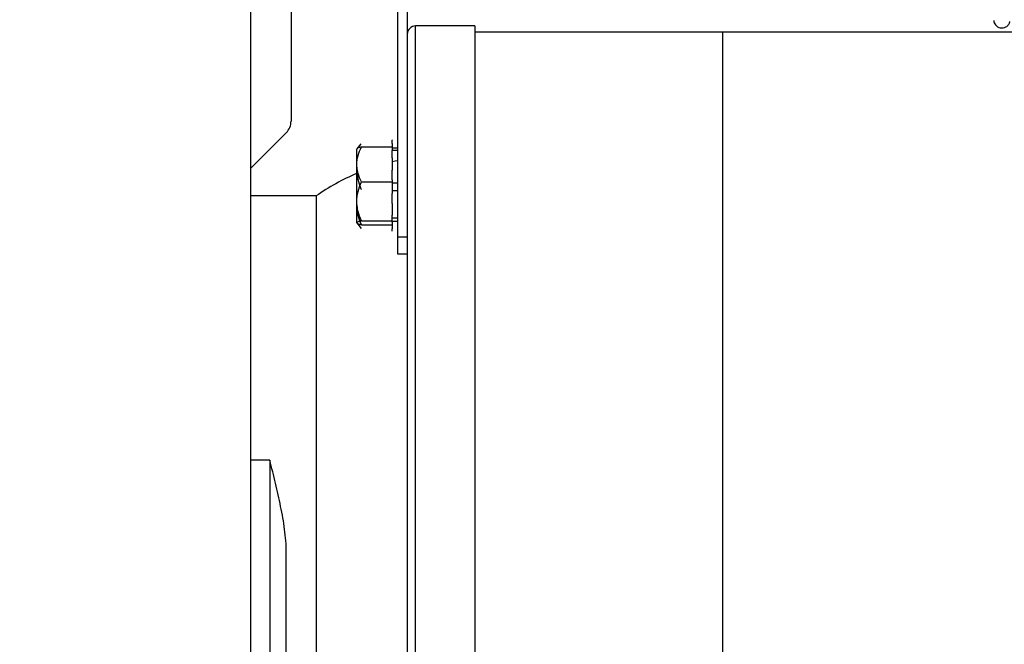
# Model space of a CAD drawing. Header units: inches. Extents: x 170 to 284, y 215 to 248.
# Tile 155 of 202: x 186.804 to 187.057, y 224.19 to 224.35. Entities that reach past the tile are written whole.
import ezdxf

# ---------------------------------------------------------------- set-up
doc = ezdxf.new("R2010")
doc.units = ezdxf.units.IN
doc.header["$LTSCALE"] = 0.25
doc.header["$MEASUREMENT"] = 0
doc.layers.add('ANNOTATIONS', color=1, linetype='Continuous')
doc.layers.add('RH BENCH MOUNT', color=7, linetype='Continuous')
doc.styles.add('ARIAL', font='arial.ttf', dxfattribs={"height": 0.09375})
doc.dimstyles.new('STANDARD$0', dxfattribs={"dimtxt": 0.09375, "dimasz": 0.09375, "dimexe": 0.03125, "dimexo": 0.046875, "dimgap": 0.09, "dimtad": 0, "dimtih": 1, "dimtoh": 1, "dimdec": 4, "dimzin": 0, "dimdsep": 46, "dimtxsty": 'ARIAL', "dimcen": 0.09, "dimadec": 0, "dimazin": 0, "dimtfac": 1, "dimtdec": 4, "dimtofl": 0, "dimtmove": 0, "dimatfit": 1, "dimfxl": 1, "dimtolj": 1, "dimtzin": 0, "dimarcsym": 0})

# ---------------------------------------------------------------- blocks, each defined once
blk = doc.blocks.new('*D44')
at = {"layer": 'ANNOTATIONS', "color": 0, "lineweight": -2, "transparency": 16777216}
for p, q in [((185.9644948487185, 225.4792255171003), (185.9644948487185, 226.2131025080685)), ((187.3643717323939, 224.3791894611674), (187.3643717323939, 226.2131025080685)), ((186.0582448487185, 226.1818525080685), (186.3541591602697, 226.1818525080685)), ((187.2706217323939, 226.1818525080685), (186.9747074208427, 226.1818525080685))]:
    blk.add_line(p, q, dxfattribs=at)
at = {"layer": 'ANNOTATIONS', "color": 0, "transparency": 16777216}
for points in [[(186.0582448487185, 226.1974775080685), (186.0582448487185, 226.1662275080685), (185.9644948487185, 226.1818525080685)], [(187.2706217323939, 226.1974775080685), (187.2706217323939, 226.1662275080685), (187.3643717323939, 226.1818525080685)]]:
    blk.add_solid(points, dxfattribs=at)
at = {"layer": 'defpoints', "color": 0, "transparency": 16777216}
for p in [(187.3643717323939, 226.1818525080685), (185.9644948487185, 225.4323505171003), (187.3643717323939, 224.3323144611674)]:
    blk.add_point(p, dxfattribs=at)
at = {"layer": 'ANNOTATIONS', "color": 0, "transparency": 16777216, "insert": (186.6644332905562, 226.1818525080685), "char_height": 0.09375, "attachment_point": 5, "style": 'ARIAL'}
blk.add_mtext('\\A1;DIM "A"', dxfattribs=at)
blk = doc.blocks.new('*D40')
at = {"layer": 'ANNOTATIONS', "color": 0, "lineweight": -2, "transparency": 16777216}
for p, q in [((186.9101974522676, 225.0595125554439), (188.2447244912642, 225.0595125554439)), ((188.2134744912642, 224.9657625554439), (188.2134744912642, 222.7038089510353)), ((188.2134744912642, 220.0069951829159), (188.2134744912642, 222.2689487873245)), ((187.7483049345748, 219.9132451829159), (188.2447244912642, 219.9132451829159))]:
    blk.add_line(p, q, dxfattribs=at)
at = {"layer": 'ANNOTATIONS', "color": 0, "transparency": 16777216}
for points in [[(188.1978494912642, 224.9657625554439), (188.2290994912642, 224.9657625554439), (188.2134744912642, 225.0595125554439)], [(188.1978494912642, 220.0069951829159), (188.2290994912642, 220.0069951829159), (188.2134744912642, 219.9132451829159)]]:
    blk.add_solid(points, dxfattribs=at)
at = {"layer": 'defpoints', "color": 0, "transparency": 16777216}
for p in [(186.8633224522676, 225.0595125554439), (187.7014299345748, 219.9132451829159), (188.2134744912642, 219.9132451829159)]:
    blk.add_point(p, dxfattribs=at)
at = {"layer": 'ANNOTATIONS', "color": 0, "transparency": 16777216, "insert": (188.2134744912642, 222.4863788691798), "char_height": 0.09375, "attachment_point": 5, "style": 'ARIAL'}
blk.add_mtext('\\A1;TOTAL\\PHEIGHT', dxfattribs=at)

msp = doc.modelspace()

# ---------------------------------------------------------------- hatches: boundary and pattern name
at = {"layer": 'RH BENCH MOUNT'}
h = msp.add_hatch(dxfattribs=at)
h.set_pattern_fill('ANSI31', color=256, scale=0.34241245, angle=2.8e-322, style=0)
h.set_pattern_definition([(45, (176.1263761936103, 218.320867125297), (-0.03026527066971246, 0.03026527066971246), [])])
edge = h.paths.add_edge_path(flags=0)
edge.add_arc((186.41301658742, 224.2130895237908), 0.021400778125, 89.9999999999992, 390.52248781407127, ccw=False)
edge.add_line((186.41301658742, 224.2344903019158), (186.485779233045, 224.2344903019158))
edge.add_arc((186.485779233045, 224.6453852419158), 0.4108949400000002, 270, 450.0000000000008)
edge.add_line((186.485779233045, 225.0562801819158), (186.00212164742, 225.0562801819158))
edge.add_arc((186.00212164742, 225.0605603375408), 0.004280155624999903, 180.0000000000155, 269.9999999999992, ccw=False)
edge.add_line((185.997841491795, 225.0605603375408), (185.997841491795, 225.1033618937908))
edge.add_arc((186.00212164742, 225.1033618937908), 0.004280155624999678, 360, 540, ccw=False)
edge.add_line((186.006401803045, 225.1033618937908), (186.006401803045, 225.0605603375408))
edge.add_line((186.006401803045, 225.0605603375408), (186.003169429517, 225.0605603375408))
edge.add_line((186.003169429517, 225.0605603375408), (186.003169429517, 225.1033618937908))
edge.add_arc((186.00212164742, 225.1033618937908), 0.001047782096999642, 360, 540.0000000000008)
edge.add_line((186.001073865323, 225.1033618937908), (186.001073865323, 225.0605603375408))
edge.add_arc((186.00212164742, 225.0605603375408), 0.001047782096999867, 180, 270)
edge.add_line((186.00212164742, 225.0595125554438), (186.485779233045, 225.0595125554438))
edge.add_arc((186.485779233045, 224.6453852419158), 0.4141273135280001, 269.9999999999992, 450, ccw=False)
edge.add_line((186.485779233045, 224.2312579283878), (186.41301658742, 224.2312579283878))
edge.add_arc((186.41301658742, 224.2130895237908), 0.018168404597, 450.0000000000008, 750.5224878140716)
edge.add_arc((186.4277648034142, 224.221784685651), 0.001047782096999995, 390.5224878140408, 495.0000000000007)
edge.add_line((186.4270239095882, 224.222525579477), (186.4183287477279, 224.2138304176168))
edge.add_line((186.4183287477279, 224.2138304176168), (186.4160431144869, 224.2161160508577))
edge.add_line((186.4160431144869, 224.2161160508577), (186.4247382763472, 224.224811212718))
edge.add_arc((186.4277648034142, 224.221784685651), 0.004280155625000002, 390.522487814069, 495.0000000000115, ccw=False)
h = msp.add_hatch(dxfattribs=at)
h.set_pattern_fill('ANSI31', color=256, scale=0.34241245, style=0)
h.set_pattern_definition([(45, (176.0930244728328, 218.320867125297), (-0.03026527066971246, 0.03026527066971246), [])])
edge = h.paths.add_edge_path(flags=0)
edge.add_line((186.4524275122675, 225.0520000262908), (186.1100150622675, 225.0520000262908))
edge.add_line((186.1100150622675, 225.0520000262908), (186.1100150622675, 225.0562801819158))
edge.add_line((186.1100150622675, 225.0562801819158), (186.4524275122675, 225.0562801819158))
edge.add_arc((186.4524275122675, 224.6453852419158), 0.4108949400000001, 269.9999999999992, 450, ccw=False)
edge.add_line((186.4524275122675, 224.2344903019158), (186.3796648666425, 224.2344903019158))
edge.add_line((186.3796648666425, 224.2344903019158), (186.3796648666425, 224.2387704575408))
edge.add_line((186.3796648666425, 224.2387704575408), (186.4524275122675, 224.2387704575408))
edge.add_arc((186.4524275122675, 224.6453852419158), 0.406614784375, 270, 450.0000000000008)

# ---------------------------------------------------------------- linework, layer by layer
for p, q in [((186.8633224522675, 224.1660078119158), (186.8633224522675, 224.593744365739)), ((186.9009408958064, 224.3593646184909), (186.9009408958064, 224.2941919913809)), ((186.9034840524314, 224.3593646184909), (186.9034840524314, 224.3085794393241)), ((186.8736443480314, 224.3561432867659), (186.8736443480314, 224.3239902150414)), ((186.9208453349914, 224.3484211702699), (186.9056033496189, 224.3484211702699)), ((186.9056033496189, 224.1254711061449), (186.9056033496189, 224.3484211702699)), ((186.9208453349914, 224.3484211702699), (186.9208453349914, 224.1254711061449)), ((186.9844242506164, 224.3468105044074), (186.9208453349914, 224.3468105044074)), ((187.2105956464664, 224.3468105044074), (186.9844242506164, 224.3468105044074)), ((186.9844242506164, 224.3468105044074), (186.9844242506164, 224.1270817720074)), ((186.9844242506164, 224.3468105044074), (186.9844242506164, 224.1270817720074)), ((186.8724028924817, 224.3209930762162), (186.8633224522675, 224.311912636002)), ((186.8915137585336, 224.3181724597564), (186.8904969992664, 224.3168651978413)), ((186.8995845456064, 224.3191452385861), (186.8995845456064, 224.3191323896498)), ((186.8995845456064, 224.3190464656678), (186.8995845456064, 224.3191323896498)), ((186.8995845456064, 224.3190464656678), (186.8995845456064, 224.3189726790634)), ((186.8995845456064, 224.3182440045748), (186.8995845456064, 224.3189726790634)), ((186.8995845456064, 224.3182440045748), (186.8995845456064, 224.3173707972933)), ((186.8904969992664, 224.2978926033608), (186.8904969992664, 224.3168270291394)), ((186.8916838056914, 224.3173707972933), (186.8995845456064, 224.3173707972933)), ((186.8995845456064, 224.3173707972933), (186.8995845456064, 224.3164155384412)), ((186.9009408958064, 224.3170430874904), (186.8995845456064, 224.3170430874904)), ((186.9009408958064, 224.3164254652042), (186.8995845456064, 224.3164254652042)), ((186.8995845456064, 224.3145302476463), (186.8995845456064, 224.3164155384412)), ((186.8995845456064, 224.3145302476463), (186.8995845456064, 224.3129815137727)), ((186.8995845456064, 224.3129815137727), (186.8995845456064, 224.3114370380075)), ((186.8995845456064, 224.3089002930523), (186.8995845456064, 224.3114370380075)), ((186.8916838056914, 224.3083657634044), (186.8995845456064, 224.3083657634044)), ((186.8995845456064, 224.3089002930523), (186.8995845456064, 224.3083657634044)), ((186.8995845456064, 224.3083657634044), (186.8995845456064, 224.3062092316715)), ((186.8995845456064, 224.3081356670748), (186.9009408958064, 224.3081356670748)), ((186.9034840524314, 224.3085794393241), (186.9034840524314, 224.1275904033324)), ((186.8995845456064, 224.3062092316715), (186.8995845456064, 224.305371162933)), ((186.8995845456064, 224.3062092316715), (186.9009408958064, 224.3062092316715)), ((186.8800531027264, 224.3047636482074), (186.8633224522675, 224.3047636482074)), ((186.8800531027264, 224.3047636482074), (186.8800531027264, 224.1691286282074)), ((186.8995845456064, 224.3028626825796), (186.8995845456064, 224.305371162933)), ((186.8995845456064, 224.3028626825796), (186.8995845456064, 224.3014388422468)), ((186.8995845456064, 224.3014388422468), (186.8995845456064, 224.2998432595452)), ((186.8904969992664, 224.2978926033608), (186.8916344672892, 224.2964301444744)), ((186.8916838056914, 224.2983738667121), (186.8995845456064, 224.2983738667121)), ((186.8995845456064, 224.2980351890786), (186.8995845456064, 224.2998432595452)), ((186.8995845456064, 224.2991884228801), (186.9009408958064, 224.2991884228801)), ((186.8995845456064, 224.2982600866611), (186.9009408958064, 224.2982600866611)), ((186.8995845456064, 224.2980351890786), (186.8995845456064, 224.2963345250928)), ((186.8916838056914, 224.2973870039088), (186.8995845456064, 224.2973870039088)), ((186.8995845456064, 224.2957113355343), (186.8995845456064, 224.2963345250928)), ((186.9009408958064, 224.2941919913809), (186.9009408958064, 224.2899533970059)), ((186.9034840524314, 224.2941919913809), (186.9009408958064, 224.2941919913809)), ((186.9009408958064, 224.2899533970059), (186.9034840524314, 224.2899533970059)), ((186.8681850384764, 224.2369461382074), (186.8633224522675, 224.2369461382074)), ((186.8681850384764, 224.2369461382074), (186.8681850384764, 224.1234874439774)), ((186.8724236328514, 224.0209134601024), (186.8724236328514, 224.2133466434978))]:
    msp.add_line(p, q, dxfattribs=at)
at = {"layer": 'RH BENCH MOUNT', "flags": 128}
msp.add_lwpolyline([(186.9009408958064, 224.3138212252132), (186.900354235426, 224.3136936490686), (186.8995845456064, 224.3135164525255)], dxfattribs=at)
at = {"layer": 'RH BENCH MOUNT'}
for centre, radius, start, end in [((186.4524275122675, 224.6453852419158), 0.4141273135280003, 269.9999999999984, 90), ((186.4524275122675, 224.6453852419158), 0.4108949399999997, 269.9999999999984, 90), ((186.4524275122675, 224.6453852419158), 0.406614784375, 269.9999999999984, 90), ((186.9056033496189, 224.3463018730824), 0.00211929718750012, 90, 179.9999999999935), ((186.8694057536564, 224.3239902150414), 0.004238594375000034, 314.9999999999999, 3.256887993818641e-12), ((186.9128065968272, 224.257843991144), 0.05722102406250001, 112.947320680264, 124.9179749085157)]:
    msp.add_arc(centre, radius, start, end, dxfattribs=at)
for points, knots in [([(187.0540266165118, 224.3497939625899), (187.0540294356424, 224.3497661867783), (187.0540386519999, 224.3496753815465), (187.0541044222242, 224.3493663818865), (187.0543040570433, 224.3489005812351), (187.0547224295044, 224.3483944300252), (187.0553473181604, 224.3480114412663), (187.0560986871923, 224.3478617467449), (187.0568122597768, 224.3479807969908), (187.0573675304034, 224.3482743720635), (187.0577440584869, 224.3486233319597), (187.0579819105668, 224.3489666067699), (187.0581126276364, 224.3492528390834), (187.0581732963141, 224.3494385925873), (187.0581976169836, 224.3495308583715), (187.0582040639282, 224.3495611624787), (187.0582054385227, 224.349567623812)], [0, 0, 0, 0, 0.02253519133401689, 0.07367249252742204, 0.1601856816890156, 0.2653085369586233, 0.3797061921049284, 0.5007090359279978, 0.6199534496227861, 0.7147218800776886, 0.7944927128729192, 0.8616945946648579, 0.9146950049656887, 0.9527982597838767, 0.9899358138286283, 0.9999999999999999, 0.9999999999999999, 0.9999999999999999, 0.9999999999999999]), ([(186.8916838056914, 224.3083657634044), (186.8913398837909, 224.3090889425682), (186.8910523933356, 224.309822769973), (186.8907502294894, 224.3109478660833), (186.8906711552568, 224.3113269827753), (186.8905639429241, 224.3120948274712), (186.8905360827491, 224.3124862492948), (186.8905367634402, 224.3136467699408), (186.890648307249, 224.3144069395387), (186.8910495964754, 224.3159056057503), (186.8913396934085, 224.3166472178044), (186.8916838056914, 224.3173707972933)], [0, 0, 0, 0, 0.2500000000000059, 0.2500000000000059, 0.3750000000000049, 0.3750000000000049, 0.500000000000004, 0.500000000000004, 0.750000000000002, 0.750000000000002, 1, 1, 1, 1]), ([(186.8916838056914, 224.3173707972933), (186.8915133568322, 224.3173289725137), (186.8910624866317, 224.3172183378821), (186.8905529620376, 224.3170302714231), (186.8905617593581, 224.3168825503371), (186.8905661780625, 224.3168083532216)], [0, 0, 0, 0, 0.2322637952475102, 0.6143826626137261, 1, 1, 1, 1]), ([(186.8905762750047, 224.311490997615), (186.8905875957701, 224.3108773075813), (186.890613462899, 224.3094750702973), (186.8911205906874, 224.3077750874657), (186.8915523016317, 224.3067149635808), (186.8916838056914, 224.3063920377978)], [0, 0, 0, 0, 0.3511503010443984, 0.8023530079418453, 1, 1, 1, 1]), ([(186.8916838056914, 224.2983738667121), (186.8913398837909, 224.299176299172), (186.8910523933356, 224.299990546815), (186.8907502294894, 224.3012389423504), (186.8906711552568, 224.3016596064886), (186.8905639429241, 224.3025115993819), (186.8905360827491, 224.3029459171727), (186.8905367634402, 224.304233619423), (186.890648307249, 224.3050770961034), (186.8910495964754, 224.3067400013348), (186.8913396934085, 224.3075628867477), (186.8916838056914, 224.3083657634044)], [0, 0, 0, 0, 0.2499999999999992, 0.2499999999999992, 0.3749999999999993, 0.3749999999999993, 0.4999999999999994, 0.4999999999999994, 0.7499999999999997, 0.7499999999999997, 1, 1, 1, 1]), ([(186.8905762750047, 224.3019823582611), (186.8905875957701, 224.3014292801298), (186.890613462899, 224.3001655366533), (186.8911205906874, 224.2986334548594), (186.8915523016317, 224.2976780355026), (186.8916838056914, 224.2973870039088)], [0, 0, 0, 0, 0.3511503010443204, 0.8023530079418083, 1, 1, 1, 1]), ([(186.8916838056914, 224.2983738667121), (186.8913429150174, 224.2982953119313), (186.8910510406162, 224.2982137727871), (186.8906487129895, 224.2980493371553), (186.8905373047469, 224.2979660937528), (186.8905358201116, 224.2978393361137), (186.8905631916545, 224.2977965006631), (186.8906700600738, 224.29771214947), (186.8907490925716, 224.2976705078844), (186.8910514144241, 224.2975469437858), (186.891340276, 224.2974661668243), (186.8916838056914, 224.2973870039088)], [0, 0, 0, 0, 0.2500000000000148, 0.2500000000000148, 0.5000000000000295, 0.5000000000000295, 0.6250000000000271, 0.6250000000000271, 0.7500000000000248, 0.7500000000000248, 1, 1, 1, 1]), ([(186.8724236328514, 224.2133466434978), (186.8724236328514, 224.2152756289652), (186.8722506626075, 224.2172166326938), (186.8718586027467, 224.2201556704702), (186.8717041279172, 224.2211416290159), (186.8713610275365, 224.2231145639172), (186.8711727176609, 224.2240999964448), (186.8705711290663, 224.227055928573), (186.8701216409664, 224.2290261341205), (186.8694135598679, 224.2319889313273), (186.8691717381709, 224.2329777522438), (186.86868181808, 224.2349590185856), (186.8684330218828, 224.235954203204), (186.8681850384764, 224.2369461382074)], [0, 0, 0, 0, 0.2499999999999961, 0.2499999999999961, 0.3749999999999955, 0.3749999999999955, 0.4999999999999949, 0.4999999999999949, 0.7499999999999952, 0.7499999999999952, 0.8749999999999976, 0.8749999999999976, 1, 1, 1, 1])]:
    msp.add_open_spline(points, degree=3, knots=knots, dxfattribs=at)

# ---------------------------------------------------------------- dimensions: what is measured, and where the dimension line sits
at = {"layer": 'ANNOTATIONS'}
dim = msp.add_linear_dim(base=(187.3643717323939, 226.1818525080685), p1=(185.9644948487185, 225.4323505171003), p2=(187.3643717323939, 224.3323144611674), text='DIM "A"', dimstyle='STANDARD$0', dxfattribs=at)
dim.commit()
dim.dimension.update_dxf_attribs({"geometry": '*D44', "text_midpoint": (186.6644332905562, 226.1818525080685)})
dim = msp.add_linear_dim(base=(188.2134744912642, 219.9132451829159), p1=(186.8633224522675, 225.0595125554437), p2=(187.7014299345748, 219.9132451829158), angle=90, text='TOTAL\\PHEIGHT', dimstyle='STANDARD$0', dxfattribs=at)
dim.commit()
dim.dimension.update_dxf_attribs({"geometry": '*D40', "text_midpoint": (188.2134744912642, 222.4863788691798)})

doc.saveas('drawing.dxf')
